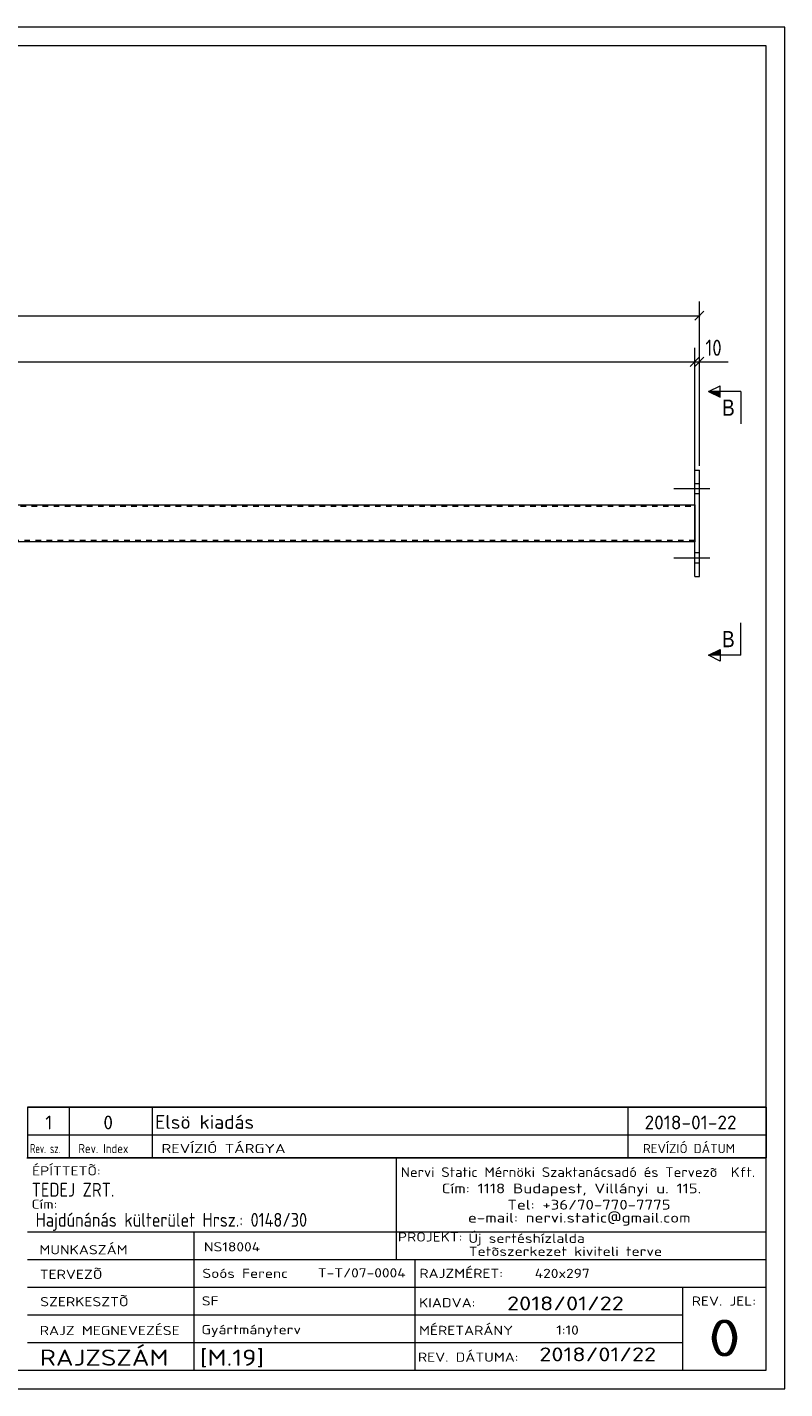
# Model space of a CAD drawing. Header units: millimetres. Extents: x 1 to 419, y 1 to 296.
# Tile 2 of 2: x 255 to 419, y 1 to 296. Entities that reach past the tile are written whole.
import ezdxf

# ---------------------------------------------------------------- set-up
doc = ezdxf.new("R2010")
doc.units = ezdxf.units.MM
doc.header["$LTSCALE"] = 0.6
doc.linetypes.add('XKITLINE00', pattern=[0])
doc.linetypes.add('XKITLINE02', pattern=[4, 2, -2])
for name, color, linetype, lineweight in [('Bolt', 7, 'Continuous', 0), ('DrawingSheet', 5, 'Continuous', 0), ('OtherObjectType', 1, 'Continuous', 0), ('Part', 2, 'Continuous', 0), ('Section', 6, 'Continuous', 0), ('Z-DIMENSIONS', 1, 'Continuous', 0)]:
    doc.layers.add(name, color=color, linetype=linetype, lineweight=lineweight)
doc.styles.add('ARIAL', font='ARIAL.TTF')
doc.styles.add('ISOCPEUR', font='ISOCPEUR.TTF')

msp = doc.modelspace()

# ---------------------------------------------------------------- hatches: boundary and pattern name
at = {"layer": 'Section'}
for points in [[(405, 215.82), (402.5, 217.07), (405, 217.07)], [(405, 159.93), (402.5, 159.93), (405, 161.18)]]:
    msp.add_hatch(color=6, dxfattribs=at).paths.add_polyline_path(points, flags=17)

# ---------------------------------------------------------------- linework, layer by layer
at = {"layer": 'Bolt', "color": 3, "linetype": 'XKITLINE00', "lineweight": 0}
for p, q in [((402.75, 196), (395, 196)), ((400.5, 197.1), (399.5, 197.1)), ((400.5, 194.9), (399.5, 194.9)), ((402.75, 181), (395, 181)), ((400.5, 182.1), (399.5, 182.1)), ((400.5, 179.9), (399.5, 179.9))]:
    msp.add_line(p, q, dxfattribs=at)
at = {"layer": 'DrawingSheet', "color": 2, "linetype": 'XKITLINE00', "lineweight": 0}
for p, q in [((419, 296), (1, 296)), ((419, 1), (419, 296)), ((1, 1), (419, 1))]:
    msp.add_line(p, q, dxfattribs=at)
at = {"layer": 'DrawingSheet', "color": 3, "linetype": 'XKITLINE00', "lineweight": 0}
for p, q in [((415, 292), (5, 292)), ((415, 5), (415, 292)), ((5, 5), (415, 5))]:
    msp.add_line(p, q, dxfattribs=at)
at = {"layer": 'OtherObjectType', "color": 7, "linetype": 'XKITLINE00', "lineweight": 0}
for p, q in [((255, 62.05), (415, 62.05)), ((255, 62.05), (255, 56.05)), ((264, 62.05), (264, 56.05)), ((282, 62.05), (282, 56.05)), ((385, 62.05), (385, 56.05)), ((415, 62.05), (415, 56.05)), ((255, 56.05), (255, 51.05)), ((255, 56.05), (415, 56.05)), ((264, 56.05), (264, 51.05)), ((282, 56.05), (282, 51.05)), ((385, 56.05), (385, 51.05)), ((415, 56.05), (415, 51.05)), ((254.84, 51.05), (415, 51.05)), ((415, 51.05), (255, 51.05)), ((334.84, 51), (334.84, 35)), ((414.98, 5), (415, 51.05)), ((254.98, 35), (414.98, 35)), ((290.98, 35), (290.98, 5)), ((334.84, 35), (334.84, 29)), ((254.98, 29), (338.84, 29)), ((338.84, 29), (338.84, 5)), ((338.84, 29), (414.84, 29)), ((254.98, 23), (414.98, 23)), ((396.84, 23), (396.84, 5)), ((254.98, 17), (396.84, 17)), ((254.98, 11), (396.98, 11)), ((254.98, 5), (414.98, 5))]:
    msp.add_line(p, q, dxfattribs=at)
at = {"layer": 'OtherObjectType', "color": 1, "linetype": 'XKITLINE00', "lineweight": 0}
for p, q in [((415, 62.05), (255, 62.05)), ((255, 56.05), (415, 56.05))]:
    msp.add_line(p, q, dxfattribs=at)
at = {"layer": 'Part', "color": 2, "linetype": 'XKITLINE00', "lineweight": 0}
for p, q in [((399.5, 177), (399.5, 200)), ((399.5, 200), (400.5, 200)), ((400.5, 177), (400.5, 200)), ((210.25, 192.5), (399.5, 192.5)), ((399.5, 192.5), (399.5, 184.5)), ((399.5, 184.5), (210.25, 184.5)), ((399.5, 177), (400.5, 177))]:
    msp.add_line(p, q, dxfattribs=at)
at = {"layer": 'Part', "color": 7, "linetype": 'XKITLINE02', "lineweight": 0}
for p, q in [((210.25, 192.2), (399.5, 192.2)), ((399.5, 184.8), (210.25, 184.8))]:
    msp.add_line(p, q, dxfattribs=at)
at = {"layer": 'Section', "color": 6, "linetype": 'XKITLINE00', "lineweight": 0}
for p, q in [((402.5, 217.07), (405, 218.32)), ((405, 215.82), (405, 218.32)), ((402.5, 217.07), (405, 215.82)), ((409.5, 217.07), (402.5, 217.07)), ((409.5, 217.07), (409.5, 210.07)), ((409.5, 159.93), (409.5, 166.93)), ((402.5, 159.93), (405, 161.18)), ((405, 158.68), (402.5, 159.93)), ((409.5, 159.93), (402.5, 159.93)), ((405, 161.18), (405, 158.68))]:
    msp.add_line(p, q, dxfattribs=at)
at = {"layer": 'Z-DIMENSIONS', "color": 7, "linetype": 'XKITLINE00', "lineweight": 0}
for p, q in [((400.5, 201), (400.5, 236.55)), ((17, 233.5), (400.5, 233.5)), ((401.49, 234.49), (399.51, 232.51)), ((400.49, 224.49), (398.51, 222.51)), ((400.49, 224.49), (398.51, 222.51)), ((399.5, 193.5), (399.5, 226.55)), ((399.5, 193.5), (399.5, 226.55)), ((401.49, 224.49), (399.51, 222.51)), ((400.5, 201), (400.5, 226.55)), ((18, 223.5), (399.5, 223.5)), ((399.5, 223.5), (400.5, 223.5)), ((400.5, 223.5), (406.73, 223.5)), ((400.5, 223.5), (406.73, 223.5))]:
    msp.add_line(p, q, dxfattribs=at)
at = {"layer": 'Z-DIMENSIONS', "color": 3}
for p in [(400.5, 233.5), (399.5, 223.5), (399.5, 223.5), (400.5, 223.5)]:
    msp.add_point(p, dxfattribs=at)

# ---------------------------------------------------------------- texts
at = {"layer": 'OtherObjectType', "color": 7, "style": 'ISOCPEUR'}
for s, height, width, p in [('1', 3, 1.017001, (258.82, 57.2)), ('0', 3, 1.017001, (271.4, 57.2)), ('Elsö kiadás', 3, 1.017001, (282.63, 57.31)), ('2018-01-22', 3, 1.017001, (388.62, 57.2)), ('Rev. sz.', 2, 0.68, (255.54, 52.05)), ('Rev. Index', 2, 0.85, (266, 52.05)), ('REVÍZIÓ TÁRGYA', 2, 1.275, (284, 52.05)), ('REVÍZIÓ DÁTUM', 2, 1.02, (388.28, 52.05)), ('ÉPÍTTETÕ:', 2, 1.211571, (255.96, 47.22)), ('Nervi Static Mérnöki\xa0Szaktanácsadó\xa0és\xa0Tervezõ  Kft.', 2.1176, 1.08375, (335.84, 46.88)), ('TEDEJ ZRT.', 3, 0.85, (255.87, 42.62)), ('Cím:\xa01118 Budapest, Villányi u. 115.', 2.1176, 1.250101, (344.68, 43.35)), ('Cím:', 2, 1.211571, (255.84, 40)), ('Tel:\xa0+36/70-770-7775', 2.1176, 1.250101, (358.91, 39.82)), ('Hajdúnánás külterület Hrsz.: 0148/30', 3, 0.85, (256.73, 36.1)), ('e-mail:\xa0nervi.static@gmail.com', 2.1176, 1.250101, (350.38, 37)), ('MUNKASZÁM', 2, 1.211571, (257.55, 30.12)), ('NS18004', 2, 1.211571, (293.17, 30.76)), ('PROJEKT:', 2, 1.211571, (335.18, 32.9)), ('Új sertéshízlalda', 2, 1.211571, (350.47, 32.6)), ('Tetõszerkezet kiviteli terve', 2, 1.211571, (350.54, 29.78)), ('TERVEZÕ', 2, 1.211571, (257.63, 24.79)), ('Soós Ferenc', 2, 1.211571, (292.84, 25)), ('T-T/07-0004', 2, 1.211571, (317.86, 25.11)), ('RAJZMÉRET:', 2, 1.211571, (339.84, 25)), ('420x297', 2, 1.211571, (364.84, 25)), ('SZERKESZTÕ', 2, 1.211571, (257.72, 18.87)), ('SF', 2, 1.211571, (292.72, 19.04)), ('2018/01/22', 3, 1.275, (358.84, 18)), ('REV. JEL:', 2, 1.211571, (398.84, 19)), ('KIADVA:', 2, 1.211571, (339.78, 18.64)), ('RAJZ MEGNEVEZÉSE', 2, 1.211571, (257.62, 12.62)), ('Gyártmányterv', 2, 1.211571, (292.65, 12.82)), ('MÉRETARÁNY', 2, 1.211571, (339.78, 12.65)), ('1:10', 2, 1.211571, (369.51, 12.72)), ('0', 8, 1.275, (402.45, 8)), ('RAJZSZÁM', 3.5, 1.211571, (257.62, 6)), ('[M.19]', 3.5, 1.211571, (292.3, 5.99)), ('REV. DÁTUMA:', 2, 1.211571, (339.53, 6.85)), ('2018/01/22', 3, 1.275, (365.83, 6.95))]:
    msp.add_text(s, height=height, dxfattribs=dict(at, width=width)).set_placement(p)
at = {"layer": 'Section', "color": 6, "style": 'ARIAL', "width": 0.85}
for p in [(405.39, 211.82), (405.39, 161.68)]:
    msp.add_text('B', height=3.5, dxfattribs=at).set_placement(p)
at = {"layer": 'Z-DIMENSIONS', "color": 3, "style": 'ISOCPEUR', "width": 0.85}
msp.add_text('10', height=3.5, dxfattribs=at).set_placement((401.81, 224.8))

doc.saveas('drawing.dxf')
